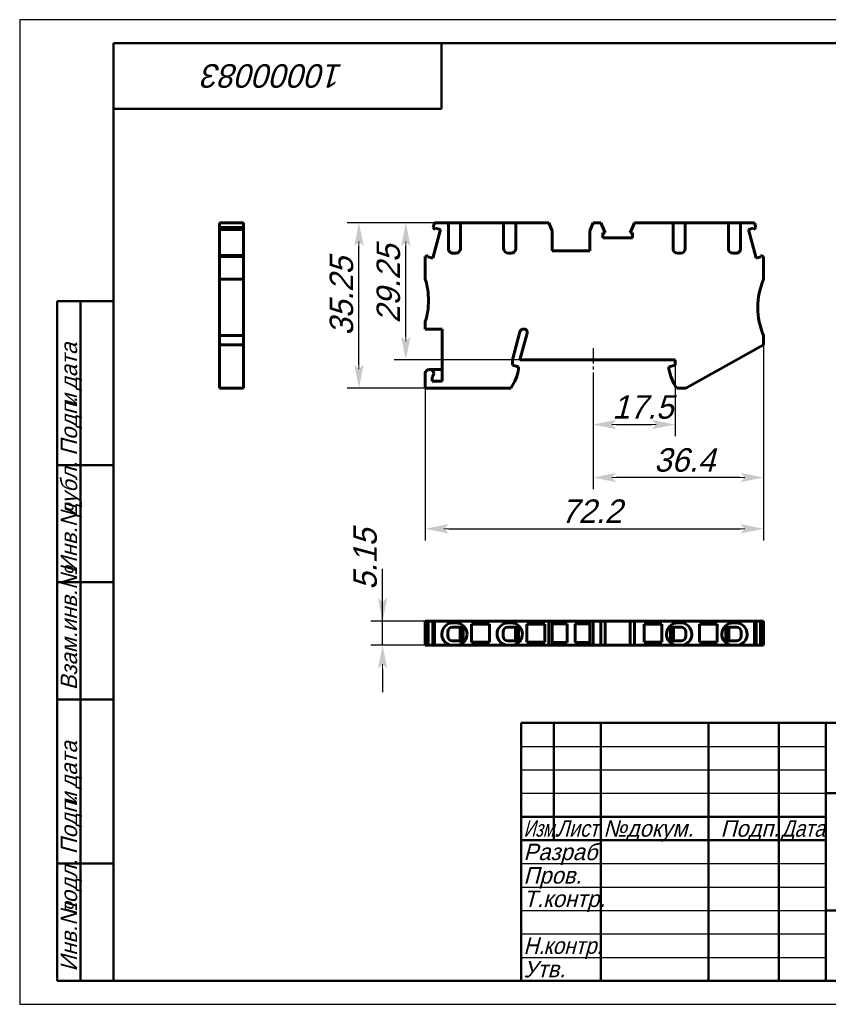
# Model space of a CAD drawing. Header units: millimetres. Extents: x 0 to 297, y 0 to 210.
# Tile 1 of 2: x 0 to 173, y 0 to 210. Entities that reach past the tile are written whole.
import ezdxf

# ---------------------------------------------------------------- set-up
doc = ezdxf.new("R2010")
doc.units = ezdxf.units.MM
doc.linetypes.add('CENTER_per1_scale0.102953', pattern=[5.23, 3.26875, -0.65375, 0.65375, -0.65375])
doc.styles.add('TextStyle_1', font='T-FLEX Type A.TTF', dxfattribs={"oblique": 15, "height": 5})
doc.styles.add('TextStyle_2', font='T-FLEX Type A.TTF', dxfattribs={"oblique": 15, "height": 3.5})
doc.styles.add('TextStyle_3', font='T-FLEX Type A.TTF', dxfattribs={"width": 0.744064, "oblique": 15, "height": 3.5})
doc.styles.add('TextStyle_4', font='T-FLEX Type A.TTF', dxfattribs={"width": 0.883061, "oblique": 15, "height": 3.5})
doc.styles.add('TextStyle_5', font='T-FLEX Type A.TTF', dxfattribs={"width": 0.94413, "oblique": 15, "height": 3.5})
doc.styles.add('TextStyle_7', font='T-FLEX Type A.TTF', dxfattribs={"oblique": 15, "height": 5})
doc.dimstyles.new('DIM_ST_1', dxfattribs={"dimtxt": 5, "dimasz": 5, "dimexe": 2.5, "dimexo": 0, "dimtad": 1, "dimrnd": 0.01, "dimdsep": 46, "dimtxsty": 'TextStyle_1', "dimblk": 'Arrow_3_C7_Status', "dimcen": 0.09, "dimclrd": 7, "dimclre": 7, "dimclrt": 7, "dimazin": 0, "dimtfac": 1, "dimtdec": 0, "dimtmove": 0, "dimatfit": 0, "dimldrblk": 'NONE', "dimfxl": 1, "dimtvp": 1, "dimtolj": 1, "dimarcsym": 0})
doc.dimstyles.new('DIM_ST_2', dxfattribs={"dimtxt": 5, "dimasz": 5, "dimexe": 2.5, "dimexo": 0, "dimtad": 1, "dimrnd": 0.01, "dimdsep": 46, "dimtxsty": 'TextStyle_1', "dimblk": 'Arrow_3_C7_Status', "dimcen": 0.09, "dimclrd": 7, "dimclre": 7, "dimclrt": 7, "dimazin": 0, "dimtfac": 1, "dimtdec": 0, "dimtmove": 0, "dimatfit": 0, "dimldrblk": 'NONE', "dimfxl": 1, "dimtvp": 1, "dimtolj": 1, "dimarcsym": 0})
doc.dimstyles.new('DIM_ST_3', dxfattribs={"dimtxt": 5, "dimasz": 5, "dimexe": 2.5, "dimexo": 0, "dimtad": 1, "dimrnd": 0.01, "dimdsep": 46, "dimtxsty": 'TextStyle_1', "dimblk": 'Arrow_3_C7_Status', "dimcen": 0.09, "dimclrd": 7, "dimclre": 7, "dimclrt": 7, "dimazin": 0, "dimtfac": 1, "dimtdec": 0, "dimtmove": 0, "dimatfit": 0, "dimldrblk": 'NONE', "dimfxl": 1, "dimtvp": 1, "dimtolj": 1, "dimarcsym": 0})

# ---------------------------------------------------------------- blocks, each defined once
blk = doc.blocks.new('Arrow_3_C7_Status')
at = {"color": 7, "linetype": 'Continuous', "lineweight": 0}
blk.add_line((-1, 0), (-0.8, 0), dxfattribs=at)
at = {"color": 7}
blk.add_solid([(-1, -0.2), (0, 0), (-0.8, 0), (-1, 0.2)], dxfattribs=at)
blk = doc.blocks.new('*D5')
at = {"color": 7, "lineweight": -2}
for p, q in [((105.86, 166.68), (79.89, 166.68)), ((82.39, 142.43), (82.39, 161.68)), ((106.73, 137.43), (79.89, 137.43))]:
    blk.add_line(p, q, dxfattribs=at)
at = {"layer": 'Defpoints', "color": 0}
for p in [(82.39, 166.68), (105.86, 166.68), (106.73, 137.43)]:
    blk.add_point(p, dxfattribs=at)
at = {"color": 7, "lineweight": -2, "xscale": 5, "yscale": 5, "zscale": 5}
for p, rotation in [((82.39, 166.68), 90.00000000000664), ((82.39, 137.43), 270.0000000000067)]:
    blk.add_blockref('Arrow_3_C7_Status', p, dxfattribs=dict(at, rotation=rotation))
blk = doc.blocks.new('_None')
blk = doc.blocks.new('*D6')
at = {"color": 7, "lineweight": -2}
for p, q in [((158.73, 140.63), (158.73, 98.92)), ((86.53, 131.43), (86.53, 98.92)), ((91.53, 101.42), (153.73, 101.42))]:
    blk.add_line(p, q, dxfattribs=at)
at = {"layer": 'Defpoints', "color": 0}
for p in [(158.73, 140.63), (86.53, 131.43), (158.73, 101.42)]:
    blk.add_point(p, dxfattribs=at)
at = {"color": 7, "lineweight": -2, "xscale": 5, "yscale": 5, "zscale": 5}
for p, rotation in [((86.53, 101.42), 180), ((158.73, 101.42), 360)]:
    blk.add_blockref('Arrow_3_C7_Status', p, dxfattribs=dict(at, rotation=rotation))
blk = doc.blocks.new('*D7')
at = {"color": 7, "lineweight": -2}
for p, q in [((122.33, 134.73), (122.33, 121.15)), ((139.83, 136.33), (139.83, 121.15)), ((127.33, 123.65), (134.83, 123.65))]:
    blk.add_line(p, q, dxfattribs=at)
at = {"layer": 'Defpoints', "color": 0}
for p in [(122.33, 134.73), (139.83, 136.33), (139.83, 123.65)]:
    blk.add_point(p, dxfattribs=at)
at = {"color": 7, "lineweight": -2, "xscale": 5, "yscale": 5, "zscale": 5, "rotation": 180}
blk.add_blockref('Arrow_3_C7_Status', (122.33, 123.65), dxfattribs=at)
at = {"color": 7, "lineweight": -2, "xscale": 5, "yscale": 5, "zscale": 5}
blk.add_blockref('Arrow_3_C7_Status', (139.83, 123.65), dxfattribs=at)
blk = doc.blocks.new('*D8')
at = {"color": 7, "lineweight": -2}
for p, q in [((94.06, 166.68), (69.89, 166.68)), ((72.39, 136.43), (72.39, 161.68)), ((86.53, 131.43), (69.89, 131.43))]:
    blk.add_line(p, q, dxfattribs=at)
at = {"layer": 'Defpoints', "color": 0}
for p in [(72.39, 166.68), (94.06, 166.68), (86.53, 131.43)]:
    blk.add_point(p, dxfattribs=at)
at = {"color": 7, "lineweight": -2, "xscale": 5, "yscale": 5, "zscale": 5}
for p, rotation in [((72.39, 166.68), 90.00000000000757), ((72.39, 131.43), 270.0000000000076)]:
    blk.add_blockref('Arrow_3_C7_Status', p, dxfattribs=dict(at, rotation=rotation))
blk = doc.blocks.new('*D9')
at = {"color": 7, "lineweight": -2}
for p, q in [((158.73, 142.63), (158.73, 109.85)), ((122.33, 134.73), (122.33, 109.85)), ((153.73, 112.35), (127.33, 112.35))]:
    blk.add_line(p, q, dxfattribs=at)
at = {"layer": 'Defpoints', "color": 0}
for p in [(158.73, 142.63), (122.33, 134.73), (122.33, 112.35)]:
    blk.add_point(p, dxfattribs=at)
at = {"color": 7, "lineweight": -2, "xscale": 5, "yscale": 5, "zscale": 5, "rotation": 180}
blk.add_blockref('Arrow_3_C7_Status', (122.33, 112.35), dxfattribs=at)
at = {"color": 7, "lineweight": -2, "xscale": 5, "yscale": 5, "zscale": 5}
blk.add_blockref('Arrow_3_C7_Status', (158.73, 112.35), dxfattribs=at)
blk = doc.blocks.new('*D10')
at = {"color": 7, "lineweight": -2}
for p, q in [((77.43, 81.72), (77.43, 92.86)), ((77.43, 86.72), (77.43, 91.72)), ((88.49, 81.72), (74.93, 81.72)), ((77.43, 76.57), (77.43, 81.72)), ((88.49, 76.57), (74.93, 76.57)), ((77.43, 71.57), (77.43, 66.57))]:
    blk.add_line(p, q, dxfattribs=at)
at = {"layer": 'Defpoints', "color": 0}
for p in [(77.43, 81.72), (88.49, 81.72), (88.49, 76.57)]:
    blk.add_point(p, dxfattribs=at)
at = {"color": 7, "lineweight": -2, "xscale": 5, "yscale": 5, "zscale": 5}
for p, rotation in [((77.43, 81.72), 269.9999999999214), ((77.43, 76.57), 89.99999999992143)]:
    blk.add_blockref('Arrow_3_C7_Status', p, dxfattribs=dict(at, rotation=rotation))
blk = doc.blocks.new('_FR1Страница_1')
at = {"color": 7, "linetype": 'Continuous', "lineweight": 25}
for p, q in [((0, 210), (0, 0)), ((297, 210), (0, 210)), ((107, 55), (172, 55)), ((107, 50), (172, 50)), ((107, 45), (172, 45)), ((107, 30), (172, 30)), ((107, 25), (172, 25)), ((107, 20), (172, 20)), ((107, 15), (172, 15)), ((107, 10), (172, 10)), ((0, 0), (297, 0))]:
    blk.add_line(p, q, dxfattribs=at)
at = {"color": 7, "linetype": 'Continuous', "lineweight": 50}
for p, q in [((20, 5), (20, 205)), ((20, 205), (292, 205)), ((90, 191), (90, 205)), ((20, 191), (90, 191)), ((8, 5), (8, 150)), ((8, 150), (20, 150)), ((13, 150), (13, 5)), ((8, 115), (20, 115)), ((8, 90), (20, 90)), ((20, 65), (8, 65)), ((107, 5), (107, 60)), ((107, 60), (292, 60)), ((114, 60), (114, 35)), ((124, 60), (124, 5)), ((147, 60), (147, 5)), ((162, 60), (162, 5)), ((172, 60), (172, 5)), ((172, 45), (292, 45)), ((107, 40), (172, 40)), ((107, 35), (172, 35)), ((8, 30), (20, 30)), ((172, 20), (292, 20)), ((20, 5), (8, 5)), ((292, 5), (20, 5))]:
    blk.add_line(p, q, dxfattribs=at)
at = {"color": 7, "oblique": 15}
for s, height, rotation, style, p in [('10000083', 5, 180, 'TextStyle_7', (69.05, 200.5)), ('дата', 3.5, 90, 'TextStyle_2', (12.25, 131.01)), ('Подп.', 3.5, 90, 'TextStyle_2', (12.25, 117)), ('и', 3.5, 90, 'TextStyle_2', (12.25, 127.51)), ('дубл.', 3.5, 90, 'TextStyle_2', (12.25, 104.01)), ('Инв.№', 3.5, 90, 'TextStyle_2', (12.25, 92)), ('Взам.инв.№', 3.5, 90, 'TextStyle_2', (12.25, 67)), ('дата', 3.5, 90, 'TextStyle_2', (12.25, 46.01)), ('Подп.', 3.5, 90, 'TextStyle_2', (12.25, 32)), ('и', 3.5, 90, 'TextStyle_2', (12.25, 42.51)), ('подл.', 3.5, 90, 'TextStyle_2', (12.25, 19.01)), ('Инв.№', 3.5, 90, 'TextStyle_2', (12.25, 7))]:
    blk.add_text(s, height=height, rotation=rotation, dxfattribs=dict(at, style=style)).set_placement(p)
for s, style, width, p in [('Изм.', 'TextStyle_3', 0.744064, (107.5, 35.75)), ('Лист', 'TextStyle_4', 0.883061, (114.5, 35.75)), ('Дата', 'TextStyle_4', 0.883061, (162.5, 35.75)), ('Н.', 'TextStyle_5', 0.94413, (107.5, 10.75)), ('контр.', 'TextStyle_5', 0.94413, (111.75, 10.75))]:
    blk.add_text(s, height=3.5, dxfattribs=dict(at, style=style, width=width)).set_placement(p)
at = {"color": 7, "style": 'TextStyle_2', "oblique": 15}
for s, p in [('№', (124.5, 35.75)), ('докум.', (129.5, 35.75)), ('Подп.', (149.53, 35.75)), ('Разраб.', (107.5, 30.75)), ('Пров.', (107.5, 25.75)), ('Т.контр.', (107.5, 20.75)), ('Утв.', (107.5, 5.75))]:
    blk.add_text(s, height=3.5, dxfattribs=at).set_placement(p)
blk = doc.blocks.new('Страница_1')
at = {"color": 7, "linetype": 'Continuous', "lineweight": 60}
for p, q in [((47.772, 166.677), (42.622, 166.677)), ((42.622, 166.677), (42.622, 165.714)), ((47.772, 166.677), (47.772, 165.714)), ((88.495, 166.677), (88.237, 165.714)), ((88.495, 166.677), (91.46, 166.677)), ((91.46, 161.177), (91.46, 166.677)), ((91.462, 166.677), (92.46, 166.677)), ((93.06, 166.677), (92.46, 166.677)), ((94.058, 166.677), (93.06, 166.677)), ((94.06, 166.677), (103.26, 166.677)), ((94.06, 166.677), (94.06, 161.177)), ((103.26, 161.177), (103.26, 166.677)), ((103.262, 166.677), (104.26, 166.677)), ((104.86, 166.677), (104.26, 166.677)), ((105.858, 166.677), (104.86, 166.677)), ((105.86, 166.677), (112.916, 166.677)), ((105.86, 166.677), (105.86, 161.177)), ((113.635, 164.977), (112.916, 166.677)), ((122.353, 166.677), (121.635, 164.977)), ((124.025, 166.677), (122.353, 166.677)), ((124.025, 166.677), (124.95, 164.572)), ((130.219, 164.572), (131.144, 166.677)), ((139.41, 166.677), (131.144, 166.677)), ((139.41, 161.177), (139.41, 166.677)), ((139.412, 166.677), (140.41, 166.677)), ((141.01, 166.677), (140.41, 166.677)), ((142.008, 166.677), (141.01, 166.677)), ((142.01, 166.677), (142.01, 161.177)), ((151.21, 166.677), (142.01, 166.677)), ((151.21, 161.177), (151.21, 166.677)), ((151.212, 166.677), (152.21, 166.677)), ((152.81, 166.677), (152.21, 166.677)), ((153.808, 166.677), (152.81, 166.677)), ((156.774, 166.677), (153.81, 166.677)), ((153.81, 166.677), (153.81, 161.177)), ((156.774, 166.677), (157.032, 165.714)), ((42.622, 165.281), (42.622, 165.714)), ((47.772, 165.714), (42.622, 165.714)), ((42.622, 165.281), (47.772, 165.281)), ((42.622, 165.268), (42.622, 165.279)), ((42.622, 165.268), (47.772, 165.268)), ((42.622, 159.7), (42.622, 165.268)), ((47.772, 165.281), (47.772, 165.714)), ((47.772, 165.279), (47.772, 165.268)), ((47.772, 159.7), (47.772, 165.268)), ((88.137, 159.158), (89.774, 165.268)), ((88.67, 165.281), (88.237, 165.714)), ((88.67, 165.281), (88.74, 165.544)), ((88.74, 165.544), (89.774, 165.268)), ((113.635, 164.977), (113.635, 160.677)), ((121.635, 160.677), (121.635, 164.977)), ((124.422, 164.572), (124.95, 164.572)), ((124.422, 163.502), (124.422, 164.572)), ((130.219, 164.572), (130.747, 164.572)), ((130.747, 164.572), (130.747, 163.502)), ((155.496, 165.268), (156.529, 165.544)), ((157.133, 159.158), (155.496, 165.268)), ((156.529, 165.544), (156.6, 165.281)), ((156.6, 165.281), (157.032, 165.714)), ((130.747, 163.502), (124.422, 163.502)), ((42.622, 159.698), (42.622, 159.527)), ((42.622, 159.698), (47.772, 159.698)), ((47.772, 159.698), (47.772, 159.527)), ((87.174, 159.698), (86.535, 159.527)), ((87.103, 159.435), (87.174, 159.698)), ((93.06, 160.177), (92.46, 160.177)), ((104.86, 160.177), (104.26, 160.177)), ((104.86, 160.177), (104.26, 160.177)), ((121.635, 160.677), (113.635, 160.677)), ((140.41, 160.177), (141.01, 160.177)), ((152.21, 160.177), (152.81, 160.177)), ((152.21, 160.177), (152.81, 160.177)), ((158.096, 159.698), (158.166, 159.435)), ((158.096, 159.698), (158.735, 159.527)), ((42.622, 159.527), (47.772, 159.527)), ((42.622, 159.527), (42.622, 154.627)), ((47.772, 159.527), (47.772, 154.627)), ((86.535, 154.627), (86.535, 159.527)), ((88.137, 159.158), (87.103, 159.435)), ((158.166, 159.435), (157.133, 159.158)), ((158.735, 159.527), (158.735, 154.627)), ((47.772, 154.627), (42.622, 154.627)), ((42.622, 154.627), (42.622, 148.627)), ((47.772, 154.627), (47.772, 148.627)), ((42.622, 148.627), (42.622, 142.627)), ((47.772, 148.627), (47.772, 142.627)), ((86.535, 144.027), (86.535, 145.627)), ((90.135, 144.027), (86.535, 144.027)), ((90.135, 132.927), (90.135, 144.027)), ((105.135, 137.427), (106.744, 143.434)), ((106.735, 137.427), (108.263, 143.131)), ((42.622, 142.627), (42.622, 140.627)), ((47.772, 142.627), (42.622, 142.627)), ((47.772, 142.627), (47.772, 140.627)), ((158.735, 142.627), (158.735, 140.627)), ((42.622, 140.627), (42.622, 131.427)), ((47.772, 140.627), (42.622, 140.627)), ((47.772, 140.627), (47.772, 131.427)), ((158.735, 140.627), (142.152, 131.427)), ((105.135, 137.427), (105.135, 136.327)), ((139.835, 137.427), (106.735, 137.427)), ((139.835, 136.327), (139.835, 137.427)), ((86.535, 131.427), (86.535, 134.527)), ((87.435, 135.427), (90.135, 135.427)), ((105.135, 136.327), (106.435, 135.979)), ((106.435, 135.979), (106.435, 135.527)), ((138.535, 135.979), (139.835, 136.327)), ((138.535, 135.527), (138.535, 135.979)), ((88.035, 132.927), (88.035, 133.856)), ((90.135, 132.927), (88.035, 132.927)), ((47.772, 131.427), (42.622, 131.427)), ((104.776, 131.427), (86.535, 131.427)), ((142.152, 131.427), (140.194, 131.427)), ((86.535, 76.573), (86.535, 81.723)), ((87.174, 81.723), (86.535, 81.723)), ((87.174, 81.723), (87.174, 76.573)), ((87.176, 81.723), (88.137, 81.723)), ((88.137, 81.723), (88.235, 81.723)), ((88.137, 76.573), (88.137, 81.723)), ((88.495, 81.723), (88.237, 81.723)), ((88.237, 81.723), (88.237, 76.573)), ((88.495, 81.723), (112.916, 81.723)), ((88.495, 81.723), (88.495, 76.573)), ((92.335, 80.423), (92.46, 80.423)), ((93.06, 81.373), (92.46, 81.373)), ((92.46, 80.423), (93.06, 80.423)), ((93.06, 80.423), (94.61, 80.423)), ((93.985, 80.423), (93.985, 77.523)), ((94.748, 80.679), (94.61, 80.576)), ((94.61, 77.371), (94.61, 80.576)), ((100.235, 81.073), (96.435, 81.073)), ((96.435, 81.073), (96.435, 77.273)), ((100.235, 77.273), (100.235, 81.073)), ((104.135, 80.423), (104.26, 80.423)), ((104.86, 81.373), (104.26, 81.373)), ((104.26, 80.423), (104.86, 80.423)), ((104.86, 80.423), (106.41, 80.423)), ((105.785, 80.423), (105.785, 77.523)), ((106.548, 80.679), (106.41, 80.576)), ((106.41, 77.371), (106.41, 80.576)), ((112.035, 81.073), (108.235, 81.073)), ((108.235, 81.073), (108.235, 77.273)), ((112.035, 77.273), (112.035, 81.073)), ((112.916, 81.723), (112.916, 76.573)), ((113.635, 81.723), (112.916, 81.723)), ((113.635, 76.573), (113.635, 81.723)), ((121.635, 81.723), (113.635, 81.723)), ((116.785, 81.148), (113.635, 81.148)), ((116.785, 81.148), (116.785, 77.148)), ((118.485, 81.148), (118.485, 77.148)), ((121.635, 81.148), (118.485, 81.148)), ((121.635, 81.723), (121.635, 76.573)), ((122.353, 81.723), (121.635, 81.723)), ((124.025, 81.723), (122.353, 81.723)), ((122.353, 76.573), (122.353, 81.723)), ((124.025, 81.723), (124.95, 81.723)), ((124.025, 76.573), (124.025, 81.723)), ((124.95, 81.723), (124.95, 76.573)), ((130.217, 81.723), (124.952, 81.723)), ((130.219, 81.723), (131.144, 81.723)), ((130.219, 76.573), (130.219, 81.723)), ((131.144, 76.573), (131.144, 81.723)), ((156.774, 81.723), (131.144, 81.723)), ((137.035, 81.073), (133.235, 81.073)), ((133.235, 77.273), (133.235, 81.073)), ((137.035, 77.273), (137.035, 81.073)), ((138.722, 80.679), (138.86, 80.576)), ((138.86, 77.371), (138.86, 80.576)), ((140.41, 80.423), (138.86, 80.423)), ((139.485, 80.423), (139.485, 77.523)), ((141.01, 81.373), (140.41, 81.373)), ((141.01, 80.423), (140.41, 80.423)), ((141.135, 80.423), (141.01, 80.423)), ((145.035, 81.073), (145.035, 77.273)), ((148.835, 81.073), (145.035, 81.073)), ((148.835, 77.273), (148.835, 81.073)), ((150.522, 80.679), (150.66, 80.576)), ((150.66, 77.371), (150.66, 80.576)), ((152.21, 80.423), (150.66, 80.423)), ((151.285, 80.423), (151.285, 77.523)), ((152.81, 81.373), (152.21, 81.373)), ((152.81, 80.423), (152.21, 80.423)), ((152.935, 80.423), (152.81, 80.423)), ((156.774, 81.723), (157.032, 81.723)), ((156.774, 81.723), (156.774, 76.573)), ((157.032, 81.723), (157.032, 76.573)), ((157.133, 81.723), (157.034, 81.723)), ((157.133, 76.573), (157.133, 81.723)), ((157.133, 81.723), (158.094, 81.723)), ((158.096, 81.723), (158.735, 81.723)), ((158.096, 76.573), (158.096, 81.723)), ((158.735, 76.573), (158.735, 81.723)), ((91.335, 78.973), (91.335, 79.423)), ((91.335, 78.523), (91.335, 78.973)), ((103.135, 78.973), (103.135, 79.423)), ((103.135, 78.523), (103.135, 78.973)), ((142.135, 78.973), (142.135, 79.423)), ((142.135, 78.523), (142.135, 78.973)), ((153.935, 78.973), (153.935, 79.423)), ((153.935, 78.523), (153.935, 78.973)), ((87.174, 76.573), (86.535, 76.573)), ((88.137, 76.573), (87.176, 76.573)), ((88.137, 76.573), (88.235, 76.573)), ((88.495, 76.573), (88.237, 76.573)), ((88.495, 76.573), (91.46, 76.573)), ((91.46, 76.792), (91.46, 76.573)), ((91.46, 76.573), (92.46, 76.573)), ((92.46, 77.523), (92.335, 77.523)), ((92.46, 77.523), (93.06, 77.523)), ((93.06, 76.573), (92.46, 76.573)), ((94.61, 77.523), (93.06, 77.523)), ((93.06, 76.573), (94.052, 76.573)), ((94.052, 76.573), (94.06, 76.573)), ((94.06, 76.573), (94.06, 76.792)), ((94.06, 76.573), (103.26, 76.573)), ((94.748, 77.267), (94.61, 77.371)), ((96.435, 77.273), (100.235, 77.273)), ((103.26, 76.792), (103.26, 76.573)), ((103.26, 76.573), (104.26, 76.573)), ((104.26, 77.523), (104.135, 77.523)), ((104.26, 77.523), (104.86, 77.523)), ((104.86, 76.573), (104.26, 76.573)), ((106.41, 77.523), (104.86, 77.523)), ((104.86, 76.573), (105.852, 76.573)), ((105.852, 76.573), (105.86, 76.573)), ((105.86, 76.573), (105.86, 76.792)), ((105.86, 76.573), (112.916, 76.573)), ((106.548, 77.267), (106.41, 77.371)), ((108.235, 77.273), (112.035, 77.273)), ((113.635, 76.573), (112.916, 76.573)), ((116.785, 77.148), (113.635, 77.148)), ((121.635, 76.573), (113.635, 76.573)), ((121.635, 77.148), (118.485, 77.148)), ((122.353, 76.573), (121.635, 76.573)), ((124.025, 76.573), (122.353, 76.573)), ((124.025, 76.573), (124.95, 76.573)), ((130.217, 76.573), (124.952, 76.573)), ((130.219, 76.573), (131.144, 76.573)), ((139.41, 76.573), (131.144, 76.573)), ((137.035, 77.273), (133.235, 77.273)), ((138.722, 77.267), (138.86, 77.371)), ((138.86, 77.523), (140.41, 77.523)), ((139.41, 76.792), (139.41, 76.573)), ((139.417, 76.573), (139.41, 76.573)), ((140.41, 76.573), (139.417, 76.573)), ((141.01, 77.523), (140.41, 77.523)), ((140.41, 76.573), (141.01, 76.573)), ((141.01, 77.523), (141.135, 77.523)), ((142.01, 76.573), (141.01, 76.573)), ((142.01, 76.573), (142.01, 76.792)), ((151.21, 76.573), (142.01, 76.573)), ((145.035, 77.273), (148.835, 77.273)), ((150.522, 77.267), (150.66, 77.371)), ((150.66, 77.523), (152.21, 77.523)), ((151.21, 76.792), (151.21, 76.573)), ((151.217, 76.573), (151.21, 76.573)), ((152.21, 76.573), (151.217, 76.573)), ((152.81, 77.523), (152.21, 77.523)), ((152.21, 76.573), (152.81, 76.573)), ((152.81, 77.523), (152.935, 77.523)), ((153.81, 76.573), (152.81, 76.573)), ((153.81, 76.573), (153.81, 76.792)), ((156.774, 76.573), (153.81, 76.573)), ((156.774, 76.573), (157.032, 76.573)), ((157.133, 76.573), (157.034, 76.573)), ((158.094, 76.573), (157.133, 76.573)), ((158.096, 76.573), (158.735, 76.573))]:
    blk.add_line(p, q, dxfattribs=at)
at = {"color": 7, "linetype": 'CENTER_per1_scale0.102953', "lineweight": 25}
blk.add_line((122.335, 139.962), (122.335, 134.732), dxfattribs=at)
blk.add_line((122.335, 139.962), (122.335, 134.732), dxfattribs=at)
at = {"color": 7, "linetype": 'Continuous', "lineweight": 60}
for centre, radius, start, end in [((92.46, 161.177), 1, 180, 270.00001), ((93.06, 161.177), 1, 270.00002, 353), ((93.06, 161.177), 1, 353, 360), ((104.26, 161.177), 1, 180, 270), ((104.86, 161.177), 1, 270, 353), ((104.86, 161.177), 1, 353, 0), ((140.41, 161.177), 1, 180, 187), ((140.41, 161.177), 1, 187, 270), ((141.01, 161.177), 1, 270, 360), ((152.21, 161.177), 1, 180, 187), ((152.21, 161.177), 1, 187, 270), ((152.81, 161.177), 1, 270, 0.00001), ((72.226, 150.127), 15, 0, 17.4576), ((172.482, 148.627), 15, 156.42182, 180), ((72.226, 150.127), 15, 342.5424, 0), ((172.482, 148.627), 15, 180, 203.57818), ((107.517, 143.227), 0.8, 73.31672, 165), ((107.587, 143.312), 0.7, 0.00001, 76.79952), ((107.587, 143.312), 0.7, 345, 0), ((87.435, 134.527), 0.9, 0.00001, 180), ((87.435, 134.527), 0.9, 311.81031, 0), ((97.041, 136.942), 9.5, 324.50968, 351.4318), ((147.929, 136.942), 9.5, 188.5682, 215.49032), ((92.46, 78.973), 2.4, 90.00001, 180), ((92.335, 79.423), 1, 90, 180), ((93.06, 78.973), 2.4, 360, 90), ((104.26, 78.973), 2.4, 90, 180), ((104.135, 79.423), 1, 90, 180), ((104.86, 78.973), 2.4, 360, 90), ((140.41, 78.973), 2.4, 90, 180), ((141.01, 78.973), 2.4, 359.99999, 90), ((141.135, 79.423), 1, 360, 90), ((152.21, 78.973), 2.4, 90, 180), ((152.81, 78.973), 2.4, 360, 90), ((152.935, 79.423), 1, 360, 90), ((92.46, 78.973), 2.4, 180, 245.37568), ((92.335, 78.523), 1, 180, 270), ((93.06, 78.973), 2.4, 294.62432, 359.99999), ((104.26, 78.973), 2.4, 180, 245.37568), ((104.135, 78.523), 1, 180, 270), ((104.86, 78.973), 2.4, 294.62432, 360), ((140.41, 78.973), 2.4, 179.99999, 245.37568), ((141.135, 78.523), 1, 270, 0), ((141.01, 78.973), 2.4, 294.62432, 360), ((152.21, 78.973), 2.4, 180, 245.37568), ((152.935, 78.523), 1, 270, 0), ((152.81, 78.973), 2.4, 294.62432, 360), ((92.46, 78.973), 2.4, 245.37567, 270), ((93.06, 78.973), 2.4, 270.00002, 294.42869), ((93.041, 79.013), 2.444, 294.43247, 294.62457), ((104.26, 78.973), 2.4, 245.37568, 270), ((104.86, 78.973), 2.4, 270.00001, 294.42869), ((104.848, 78.999), 2.429, 294.43143, 294.62472), ((140.41, 78.973), 2.4, 245.37568, 245.57131), ((140.41, 78.973), 2.4, 245.57131, 270), ((141.01, 78.973), 2.4, 270.00002, 294.6243), ((152.21, 78.973), 2.4, 245.37568, 245.57131), ((152.21, 78.973), 2.4, 245.57131, 270), ((152.81, 78.973), 2.4, 270.00002, 294.6243)]:
    blk.add_arc(centre, radius, start, end, dxfattribs=at)
blk.add_blockref('_FR1Страница_1', (0, 0))
at = {"color": 7, "style": 'TextStyle_1', "oblique": 15}
for s, p in [('29.25', (81.145, 145.264)), ('35.25', (71.145, 142.619)), ('5.15', (76.185, 88.393))]:
    blk.add_text(s, height=5, rotation=90, dxfattribs=at).set_placement(p)
for s, p in [('17.5', (126.44, 124.902)), ('36.4', (135.355, 113.602)), ('72.2', (115.497, 102.672))]:
    blk.add_text(s, height=5, dxfattribs=at).set_placement(p)
for base, p1, p2, angle, dimstyle, picture, middle in [((72.395, 166.677), (86.535, 131.427), (94.06, 166.677), 90, 'DIM_ST_1', '*D8', (72.395, 149.052)), ((82.395, 166.677), (106.735, 137.427), (105.86, 166.677), 90, 'DIM_ST_1', '*D5', (82.395, 152.052)), ((122.335, 112.352), (158.735, 142.627), (122.335, 134.732), 180, 'DIM_ST_2', '*D9', (140.535, 112.352)), ((77.435, 81.723), (88.495, 76.573), (88.495, 81.723), 90, 'DIM_ST_1', '*D10', (77.435, 92.861))]:
    dim = blk.add_linear_dim(base=base, p1=p1, p2=p2, angle=angle, text=' ', dimstyle=dimstyle)
    dim.commit()
    dim.dimension.update_dxf_attribs({"geometry": picture, "text_midpoint": middle, "dimtype": 160})
for base, p1, p2, dimstyle, picture, middle in [((158.735, 101.422), (86.535, 131.427), (158.735, 140.627), 'DIM_ST_2', '*D6', (120.855, 101.422)), ((139.835, 123.652), (122.335, 134.732), (139.835, 136.327), 'DIM_ST_3', '*D7', (131.085, 123.652))]:
    dim = blk.add_linear_dim(base=base, p1=p1, p2=p2, text=' ', dimstyle=dimstyle)
    dim.commit()
    dim.dimension.update_dxf_attribs({"geometry": picture, "text_midpoint": middle, "dimtype": 160})

msp = doc.modelspace()

# ---------------------------------------------------------------- block references
msp.add_blockref('Страница_1', (0, 0))

doc.saveas('drawing.dxf')
